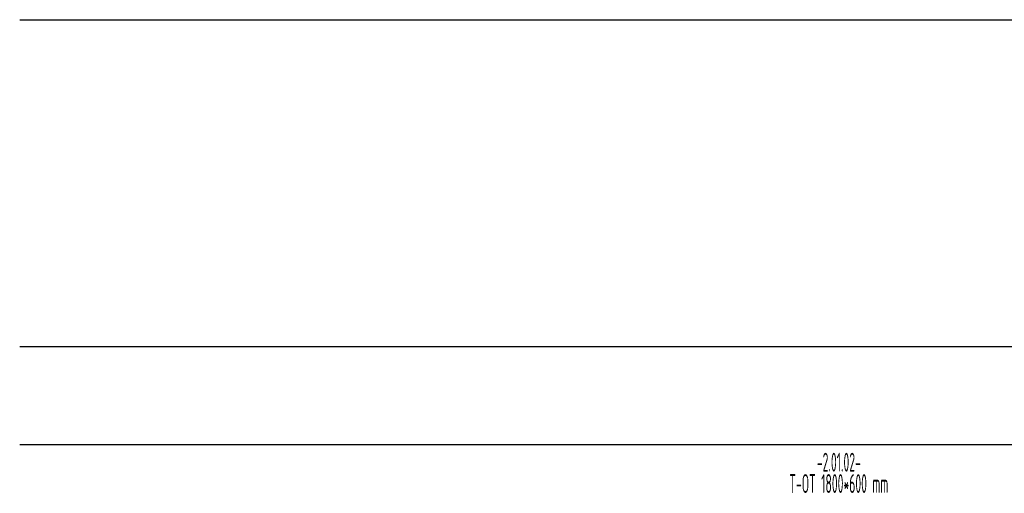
# Model space of a CAD drawing. Header units: millimetres. Extents: x -727 to 69715, y -15705 to 98123.
# Tile 25 of 256: x -727 to 5792, y -10729 to -7589. Entities that reach past the tile are written whole.
import ezdxf
from ezdxf.enums import TextEntityAlignment as Align

# ---------------------------------------------------------------- set-up
doc = ezdxf.new("R2010")
doc.units = ezdxf.units.MM
doc.layers.add('JS_VYT_POPIS - OBECNĚ', color=7, linetype='Continuous', lineweight=5)
doc.styles.add('VZT_POPIS', font='isocp.shx', dxfattribs={"width": 0.6, "height": 125})

msp = doc.modelspace()

# ---------------------------------------------------------------- linework, layer by layer
for p, q in [((-727.4, -7589.4), (68024.3, -7589.4)), ((-727.4, -9754.7), (68024.3, -9754.7)), ((-727.4, -10404.7), (68024.3, -10404.7))]:
    msp.add_line(p, q)

# ---------------------------------------------------------------- texts
at = {"layer": 'JS_VYT_POPIS - OBECNĚ', "style": 'VZT_POPIS', "width": 0.5}
for s, p in [('-2.01.02-', (4696.2, -10522.2)), ('T-OT 1800*600 mm', (4696.2, -10663.9))]:
    msp.add_text(s, height=125, dxfattribs=at).set_placement(p, align=Align.MIDDLE_CENTER)

doc.saveas('drawing.dxf')
